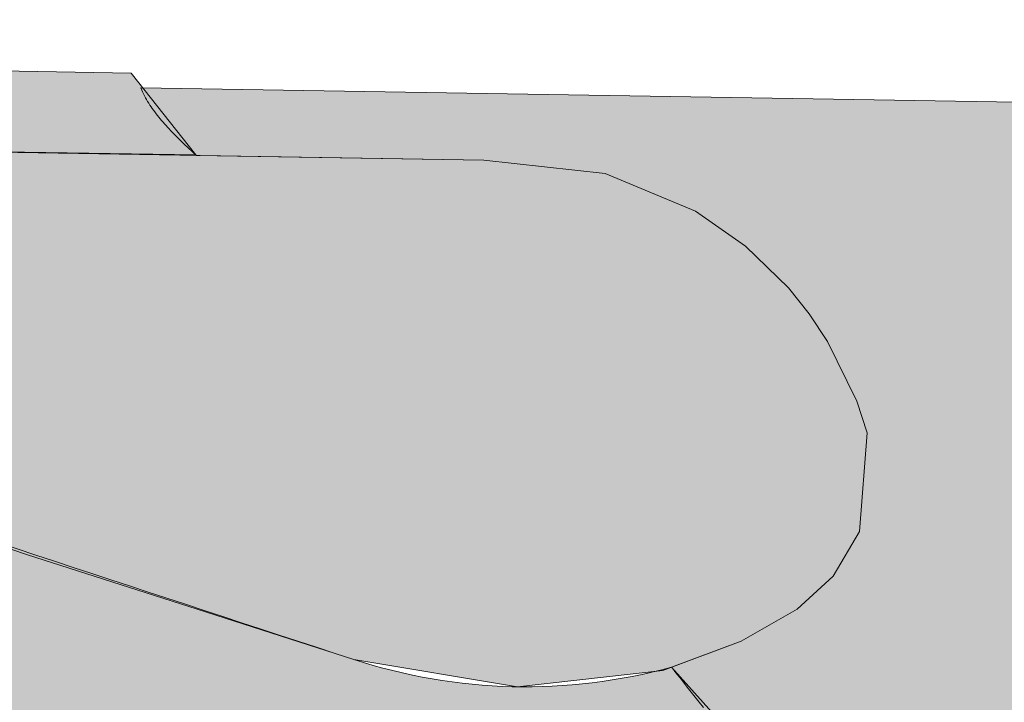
# Model space of a CAD drawing. Header units: metres. Extents: x 0 to 168310, y 0 to 462960.
# Tile 4 of 256: x 167497 to 167511, y 462561 to 462571. Entities that reach past the tile are written whole.
import ezdxf

# ---------------------------------------------------------------- set-up
doc = ezdxf.new("R2010")
doc.units = ezdxf.units.M
doc.header["$LTSCALE"] = 0.2
for name, color, linetype, lineweight in [('B_WE_GR_GRAS_BRM_RVA kruidenmengsel 2_B102-A', 141, 'Continuous', 18), ('B_WE_GR_GRAS_BRM_RVA kruidenmengsel 2_B102-G', 141, 'Continuous', 18), ('B_WE_GR_GRAS_BRM_RVA kruidenmengsel Barneveld_B116-A', 83, 'Continuous', 18), ('B_WE_GR_GRAS_BRM_RVA kruidenmengsel Barneveld_B116-G', 83, 'Continuous', 18)]:
    doc.layers.add(name, color=color, linetype=linetype, lineweight=lineweight)

msp = doc.modelspace()

# ---------------------------------------------------------------- hatches: boundary and pattern name
at = {"layer": 'B_WE_GR_GRAS_BRM_RVA kruidenmengsel 2_B102-A', "transparency": 33554687}
h = msp.add_hatch(color=256, dxfattribs=at)
h.dxf.hatch_style = 1
edge = h.paths.add_edge_path(flags=17)
edge.add_line((167509.3049804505, 462564.9887768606), (167509.1476611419, 462565.4632091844))
edge.add_line((167509.1476611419, 462565.4632091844), (167508.7100927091, 462566.3609297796))
edge.add_line((167508.7100927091, 462566.3609297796), (167508.4332994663, 462566.7771279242))
edge.add_line((167508.4332994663, 462566.7771279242), (167508.1206481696, 462567.1671081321))
edge.add_line((167508.1206481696, 462567.1671081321), (167507.4780079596, 462567.7912988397))
edge.add_line((167507.4780079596, 462567.7912988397), (167506.7234068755, 462568.3178244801))
edge.add_line((167506.7234068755, 462568.3178244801), (167505.3685128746, 462568.8848889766))
edge.add_line((167505.3685128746, 462568.8848889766), (167503.5459008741, 462569.0863919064))
edge.add_line((167503.5459008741, 462569.0863919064), (167489.2274193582, 462569.3198860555))
edge.add_arc((167489.181772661, 462568.0806942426), 1.24003224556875, 87.89041444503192, 191.1796843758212)
edge.add_arc((167489.9280163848, 462568.2281795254), 2.000710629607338, 191.1796843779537, 231.6467523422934)
edge.add_arc((167496.6407465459, 462576.7117486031), 12.81882925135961, 231.6467523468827, 251.6199140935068)
edge.add_line((167492.5987233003, 462564.5468634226), (167496.6686394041, 462563.1596437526))
edge.add_line((167496.6686394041, 462563.1596437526), (167499.2365045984, 462562.3407176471))
edge.add_line((167499.2365045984, 462562.3407176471), (167501.5903948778, 462561.5832550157))
edge.add_line((167501.5903948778, 462561.5832550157), (167504.0512690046, 462561.1733955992))
edge.add_line((167504.0512690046, 462561.1733955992), (167506.2322136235, 462561.4190361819))
edge.add_line((167506.2322136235, 462561.4190361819), (167507.412279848, 462561.8611363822))
edge.add_line((167507.412279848, 462561.8611363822), (167508.2503199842, 462562.341440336))
edge.add_line((167508.2503199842, 462562.341440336), (167508.7925795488, 462562.8340618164))
edge.add_line((167508.7925795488, 462562.8340618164), (167509.1876784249, 462563.5053751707))
edge.add_line((167509.1876784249, 462563.5053751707), (167509.3049804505, 462564.9887768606))
at = {"layer": 'B_WE_GR_GRAS_BRM_RVA kruidenmengsel Barneveld_B116-A', "transparency": 33554687}
h = msp.add_hatch(color=256, dxfattribs=at)
h.dxf.hatch_style = 1
edge = h.paths.add_edge_path()
edge.add_line((167481.014899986, 462559.899084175), (167484.3072779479, 462559.5675694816))
edge.add_line((167484.3072779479, 462559.5675694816), (167489.4513128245, 462558.9608945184))
edge.add_line((167489.4513128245, 462558.9608945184), (167496.0945360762, 462558.0161439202))
edge.add_line((167496.0945360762, 462558.0161439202), (167504.0317225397, 462556.6462548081))
edge.add_line((167504.0317225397, 462556.6462548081), (167511.0942658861, 462555.160110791))
edge.add_line((167511.0942658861, 462555.160110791), (167511.2522024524, 462556.0122746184))
edge.add_line((167511.2522024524, 462556.0122746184), (167506.3643003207, 462561.4685211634))
edge.add_arc((167504.1682338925, 462569.4683836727), 8.295812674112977, 251.8961812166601, 285.35030792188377, ccw=False)
edge.add_arc((168111.7240572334, 464427.8683093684), 1963.487456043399, 251.61991409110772, 251.8961812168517, ccw=False)
edge.add_arc((167496.6407465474, 462576.7117486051), 12.81882925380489, 231.6467523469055, 251.6199140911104, ccw=False)
edge.add_arc((167489.9280163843, 462568.2281795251), 2.000710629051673, 191.1796843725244, 231.6467523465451, ccw=False)
edge.add_arc((167489.181772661, 462568.0806942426), 1.24003224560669, 87.89041445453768, 191.179684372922, ccw=False)
edge.add_line((167489.227419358, 462569.3198860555), (167499.2136630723, 462569.1668947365))
edge.add_line((167499.2136630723, 462569.1668947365), (167498.2415632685, 462570.3930529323))
edge.add_line((167498.2415632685, 462570.3930529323), (167453.3124778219, 462571.1932674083))
edge.add_arc((167460.761595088, 462578.9436151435), 10.74975525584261, 226.1353672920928, 272.7814186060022)
edge.add_arc((167489.7470600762, 462634.3130293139), 71.97401848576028, 246.7044856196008, 256.0546013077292)
edge.add_arc((167450.1900718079, 462475.0120435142), 92.16482334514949, 72.20002437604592, 76.0546013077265, ccw=False)
edge.add_arc((167456.3634711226, 462494.2399591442), 71.97018052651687, 71.130259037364, 72.20002437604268, ccw=False)
edge.add_arc((167478.7941476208, 462559.8676816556), 2.615056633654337, 56.60934504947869, 71.1302590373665, ccw=False)
edge.add_arc((167479.452966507, 462560.8671876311), 1.417954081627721, 14.155427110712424, 56.609345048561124, ccw=False)
edge.add_arc((167474.7283563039, 462559.6755875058), 6.29051525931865, 2.0360989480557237, 14.15542711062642, ccw=False)
h = msp.add_hatch(color=256, dxfattribs=at)
h.dxf.hatch_style = 1
edge = h.paths.add_edge_path()
edge.add_line((167513.1633363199, 462566.3240037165), (167519.1437243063, 462564.6032683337))
edge.add_line((167519.1437243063, 462564.6032683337), (167519.2405032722, 462564.9396220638))
edge.add_arc((167522.8766272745, 462577.5769122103), 13.15000000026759, 215.4718189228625, 253.94790011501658, ccw=False)
edge.add_line((167512.1672535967, 462569.9459348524), (167498.3911555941, 462570.1705842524))
edge.add_line((167498.3911555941, 462570.1705842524), (167498.4033757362, 462570.1400535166))
edge.add_line((167498.4033757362, 462570.1400535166), (167498.416275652, 462570.1101228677))
edge.add_line((167498.416275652, 462570.1101228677), (167498.4298384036, 462570.0807549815))
edge.add_line((167498.4298384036, 462570.0807549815), (167498.4440470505, 462570.0519125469))
edge.add_line((167498.4440470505, 462570.0519125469), (167498.4588846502, 462570.023558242))
edge.add_line((167498.4588846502, 462570.023558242), (167498.4743342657, 462569.9956547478))
edge.add_line((167498.4743342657, 462569.9956547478), (167498.4903789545, 462569.968164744))
edge.add_line((167498.4903789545, 462569.968164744), (167498.5070017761, 462569.9410509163))
edge.add_line((167498.5070017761, 462569.9410509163), (167498.5241857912, 462569.914275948))
edge.add_line((167498.5241857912, 462569.914275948), (167498.5419140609, 462569.8878025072))
edge.add_line((167498.5419140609, 462569.8878025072), (167498.5601696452, 462569.8615932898))
edge.add_line((167498.5601696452, 462569.8615932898), (167498.5789355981, 462569.8356109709))
edge.add_line((167498.5789355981, 462569.8356109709), (167498.598194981, 462569.8098182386))
edge.add_line((167498.598194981, 462569.8098182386), (167498.6179308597, 462569.7841777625))
edge.add_line((167498.6179308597, 462569.7841777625), (167498.6381262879, 462569.7586522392))
edge.add_line((167498.6381262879, 462569.7586522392), (167498.6587643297, 462569.7332043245))
edge.add_line((167498.6587643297, 462569.7332043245), (167498.679828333, 462569.7077968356))
edge.add_line((167498.679828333, 462569.7077968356), (167498.7013154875, 462569.6823970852))
edge.add_line((167498.7013154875, 462569.6823970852), (167498.7232423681, 462569.6569788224))
edge.add_line((167498.7232423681, 462569.6569788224), (167498.7456269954, 462569.6315162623))
edge.add_line((167498.7456269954, 462569.6315162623), (167498.7684873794, 462569.6059836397))
edge.add_line((167498.7684873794, 462569.6059836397), (167498.7918415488, 462569.580355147))
edge.add_line((167498.7918415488, 462569.580355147), (167498.8157075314, 462569.5546050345))
edge.add_line((167498.8157075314, 462569.5546050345), (167498.840103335, 462569.5287075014))
edge.add_line((167498.840103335, 462569.5287075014), (167498.8650469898, 462569.5026367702))
edge.add_line((167498.8650469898, 462569.5026367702), (167498.890556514, 462569.4763670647))
edge.add_line((167498.890556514, 462569.4763670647), (167498.9166499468, 462569.4498726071))
edge.add_line((167498.9166499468, 462569.4498726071), (167498.9433452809, 462569.4231276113))
edge.add_line((167498.9433452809, 462569.4231276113), (167498.9706605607, 462569.3961062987))
edge.add_line((167498.9706605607, 462569.3961062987), (167498.9986137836, 462569.3687828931))
edge.add_line((167498.9986137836, 462569.3687828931), (167499.027222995, 462569.3411316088))
edge.add_line((167499.027222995, 462569.3411316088), (167499.0565062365, 462569.3131266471))
edge.add_line((167499.0565062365, 462569.3131266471), (167499.0864814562, 462569.2847422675))
edge.add_line((167499.0864814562, 462569.2847422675), (167499.1171667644, 462569.2559526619))
edge.add_line((167499.1171667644, 462569.2559526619), (167499.1485800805, 462569.2267320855))
edge.add_line((167499.1485800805, 462569.2267320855), (167499.1807395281, 462569.1970546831))
edge.add_line((167499.1807395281, 462569.1970546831), (167499.2136630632, 462569.1668947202))
edge.add_line((167499.2136630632, 462569.1668947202), (167499.2246931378, 462569.1568586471))
edge.add_line((167499.2246931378, 462569.1568586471), (167503.5459008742, 462569.0863919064))
edge.add_line((167503.5459008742, 462569.0863919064), (167505.3685128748, 462568.8848889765))
edge.add_line((167505.3685128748, 462568.8848889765), (167506.7234068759, 462568.3178244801))
edge.add_line((167506.7234068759, 462568.3178244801), (167507.4780079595, 462567.7912988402))
edge.add_line((167507.4780079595, 462567.7912988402), (167508.1206481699, 462567.1671081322))
edge.add_line((167508.1206481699, 462567.1671081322), (167508.4332994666, 462566.7771279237))
edge.add_line((167508.4332994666, 462566.7771279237), (167508.7100927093, 462566.3609297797))
edge.add_line((167508.7100927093, 462566.3609297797), (167509.147661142, 462565.4632091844))
edge.add_line((167509.147661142, 462565.4632091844), (167509.3049804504, 462564.9887768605))
edge.add_line((167509.3049804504, 462564.9887768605), (167509.1876784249, 462563.5053751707))
edge.add_line((167509.1876784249, 462563.5053751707), (167508.7925795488, 462562.8340618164))
edge.add_line((167508.7925795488, 462562.8340618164), (167508.2503199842, 462562.3414403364))
edge.add_line((167508.2503199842, 462562.3414403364), (167507.4122798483, 462561.8611363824))
edge.add_line((167507.4122798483, 462561.8611363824), (167506.3643003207, 462561.4685211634))
edge.add_line((167506.3643003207, 462561.4685211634), (167506.3772482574, 462561.4519650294))
edge.add_line((167506.3772482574, 462561.4519650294), (167506.4314660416, 462561.3828549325))
edge.add_line((167506.4314660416, 462561.3828549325), (167506.486915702, 462561.3123987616))
edge.add_line((167506.486915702, 462561.3123987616), (167506.5435707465, 462561.2406429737))
edge.add_line((167506.5435707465, 462561.2406429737), (167506.6014045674, 462561.1676341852))
edge.add_line((167506.6014045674, 462561.1676341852), (167506.6603905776, 462561.0934190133))
edge.add_line((167506.6603905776, 462561.0934190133), (167506.7205022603, 462561.0180440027))
edge.add_line((167506.7205022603, 462561.0180440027), (167506.7817129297, 462560.9415558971))
edge.add_line((167506.7817129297, 462560.9415558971), (167506.8439961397, 462560.8640011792))
edge.add_line((167506.8439961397, 462560.8640011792), (167506.907325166, 462560.785426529))
edge.add_line((167506.907325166, 462560.785426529), (167506.9716735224, 462560.7058784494))
edge.add_line((167506.9716735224, 462560.7058784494), (167507.0370145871, 462560.6254036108))
edge.add_line((167507.0370145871, 462560.6254036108), (167507.1033217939, 462560.544048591))
edge.add_line((167507.1033217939, 462560.544048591), (167507.1705685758, 462560.4618600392))
edge.add_line((167507.1705685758, 462560.4618600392), (167507.2387282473, 462560.3788845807))
edge.add_line((167507.2387282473, 462560.3788845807), (167507.3077743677, 462560.2951687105))
edge.add_line((167507.3077743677, 462560.2951687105), (167507.3776803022, 462560.2107590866))
edge.add_line((167507.3776803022, 462560.2107590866), (167507.4484194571, 462560.1257023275))
edge.add_line((167507.4484194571, 462560.1257023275), (167507.5199652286, 462560.040045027))
edge.add_line((167507.5199652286, 462560.040045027), (167507.5922910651, 462559.9538338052))
edge.add_line((167507.5922910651, 462559.9538338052), (167507.665370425, 462559.8671152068))
edge.add_line((167507.665370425, 462559.8671152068), (167507.739176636, 462559.7799359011))
edge.add_line((167507.739176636, 462559.7799359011), (167507.8136832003, 462559.6923424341))
edge.add_line((167507.8136832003, 462559.6923424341), (167507.8888634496, 462559.6043814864))
edge.add_line((167507.8888634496, 462559.6043814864), (167507.9646908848, 462559.5160995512))
edge.add_line((167507.9646908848, 462559.5160995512), (167508.0411366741, 462559.4275444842))
edge.add_line((167508.0411366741, 462559.4275444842), (167508.1181447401, 462559.3387779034))
edge.add_line((167508.1181447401, 462559.3387779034), (167508.1956407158, 462559.2498708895))
edge.add_line((167508.1956407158, 462559.2498708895), (167508.27354985, 462559.1608946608))
edge.add_line((167508.27354985, 462559.1608946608), (167508.3517975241, 462559.0719205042))
edge.add_line((167508.3517975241, 462559.0719205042), (167508.4303088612, 462558.9830196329))
edge.add_line((167508.4303088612, 462558.9830196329), (167508.5090092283, 462558.8942633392))
edge.add_line((167508.5090092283, 462558.8942633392), (167508.5878238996, 462558.8057227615))
edge.add_line((167508.5878238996, 462558.8057227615), (167508.6666781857, 462558.7174691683))
edge.add_line((167508.6666781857, 462558.7174691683), (167508.7454972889, 462558.6295738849))
edge.add_line((167508.7454972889, 462558.6295738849), (167508.8242065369, 462558.542108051))
edge.add_line((167508.8242065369, 462558.542108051), (167508.9027311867, 462558.4551429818))
edge.add_line((167508.9027311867, 462558.4551429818), (167508.9809964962, 462558.3687498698))
edge.add_line((167508.9809964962, 462558.3687498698), (167509.0589278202, 462558.2829999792))
edge.add_line((167509.0589278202, 462558.2829999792), (167509.1364503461, 462558.1979644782))
edge.add_line((167509.1364503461, 462558.1979644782), (167509.2134894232, 462558.1137147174))
edge.add_line((167509.2134894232, 462558.1137147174), (167509.2899702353, 462558.0303219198))
edge.add_line((167509.2899702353, 462558.0303219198), (167509.3658182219, 462557.9478571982))
edge.add_line((167509.3658182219, 462557.9478571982), (167509.4409585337, 462557.8663919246))
edge.add_line((167509.4409585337, 462557.8663919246), (167509.5153164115, 462557.7859973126))
edge.add_line((167509.5153164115, 462557.7859973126), (167509.5888172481, 462557.7067446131))
edge.add_line((167509.5888172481, 462557.7067446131), (167509.6613862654, 462557.6287050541))
edge.add_line((167509.6613862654, 462557.6287050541), (167509.7329487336, 462557.5519498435))
edge.add_line((167509.7329487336, 462557.5519498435), (167509.8034299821, 462557.4765501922))
edge.add_line((167509.8034299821, 462557.4765501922), (167509.872755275, 462557.402577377))
edge.add_line((167509.872755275, 462557.402577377), (167509.940849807, 462557.330102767))
edge.add_line((167509.940849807, 462557.330102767), (167510.00763891, 462557.2591973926))
edge.add_line((167510.00763891, 462557.2591973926), (167510.0730479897, 462557.1899325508))
edge.add_line((167510.0730479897, 462557.1899325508), (167510.1370019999, 462557.122379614))
edge.add_line((167510.1370019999, 462557.122379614), (167510.1994265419, 462557.056609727))
edge.add_line((167510.1994265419, 462557.056609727), (167510.2602468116, 462556.9926940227))
edge.add_line((167510.2602468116, 462556.9926940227), (167510.3193911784, 462556.9307011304))
edge.add_line((167510.3193911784, 462556.9307011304), (167510.3768514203, 462556.8706430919))
edge.add_line((167510.3768514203, 462556.8706430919), (167510.4326774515, 462556.812480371))
edge.add_line((167510.4326774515, 462556.812480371), (167510.4869213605, 462556.7561714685))
edge.add_line((167510.4869213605, 462556.7561714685), (167510.539635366, 462556.7016747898))
edge.add_line((167510.539635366, 462556.7016747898), (167510.5908715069, 462556.648948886))
edge.add_line((167510.5908715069, 462556.648948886), (167510.6406820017, 462556.5979521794))
edge.add_line((167510.6406820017, 462556.5979521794), (167510.6891188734, 462556.5486432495))
edge.add_line((167510.6891188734, 462556.5486432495), (167510.7362343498, 462556.5009804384))
edge.add_line((167510.7362343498, 462556.5009804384), (167510.7820805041, 462556.4549223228))
edge.add_line((167510.7820805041, 462556.4549223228), (167510.8267094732, 462556.4104273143))
edge.add_line((167510.8267094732, 462556.4104273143), (167510.8701734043, 462556.3674539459))
edge.add_line((167510.8701734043, 462556.3674539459), (167510.9125243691, 462556.3259606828))
edge.add_line((167510.9125243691, 462556.3259606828), (167510.9538145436, 462556.2859059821))
edge.add_line((167510.9538145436, 462556.2859059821), (167510.9940960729, 462556.2472483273))
edge.add_line((167510.9940960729, 462556.2472483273), (167511.0334210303, 462556.2099462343))
edge.add_line((167511.0334210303, 462556.2099462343), (167511.071841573, 462556.1739581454))
edge.add_line((167511.071841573, 462556.1739581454), (167511.1094098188, 462556.1392425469))
edge.add_line((167511.1094098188, 462556.1392425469), (167511.1461779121, 462556.105757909))
edge.add_line((167511.1461779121, 462556.105757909), (167511.182197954, 462556.073462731))
edge.add_line((167511.182197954, 462556.073462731), (167511.2175220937, 462556.0423154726))
edge.add_line((167511.2175220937, 462556.0423154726), (167511.2522024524, 462556.0122746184))
edge.add_line((167511.2522024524, 462556.0122746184), (167513.1633363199, 462566.3240037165))

# ---------------------------------------------------------------- linework, layer by layer
at = {"layer": 'B_WE_GR_GRAS_BRM_RVA kruidenmengsel 2_B102-G', "flags": 128}
msp.add_lwpolyline([(167509.3049804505, 462564.9887768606), (167509.1476611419, 462565.4632091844), (167508.7100927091, 462566.3609297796), (167508.4332994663, 462566.7771279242), (167508.1206481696, 462567.1671081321), (167507.4780079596, 462567.7912988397), (167506.7234068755, 462568.3178244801), (167505.3685128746, 462568.8848889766), (167503.5459008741, 462569.0863919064), (167489.2274193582, 462569.3198860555, 0.4838995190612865), (167487.9652713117, 462567.8402687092, 0.1784290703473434), (167488.6865592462, 462566.6592221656, 0.08737066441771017), (167492.5987233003, 462564.5468634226), (167496.6686394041, 462563.1596437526), (167499.2365045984, 462562.3407176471), (167501.5903948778, 462561.5832550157), (167504.0512690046, 462561.1733955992), (167506.2322136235, 462561.4190361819), (167507.412279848, 462561.8611363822), (167508.2503199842, 462562.341440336), (167508.7925795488, 462562.8340618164), (167509.1876784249, 462563.5053751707)], format="xyb", close=True, dxfattribs=at)
at = {"layer": 'B_WE_GR_GRAS_BRM_RVA kruidenmengsel Barneveld_B116-G', "flags": 128}
msp.add_lwpolyline([(167481.014899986, 462559.899084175), (167484.3072779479, 462559.5675694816), (167489.4513128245, 462558.9608945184), (167496.0945360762, 462558.0161439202), (167504.0317225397, 462556.6462548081), (167511.0942658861, 462555.160110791), (167511.2522024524, 462556.0122746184), (167506.3643003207, 462561.4685211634, -0.1470168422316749), (167501.5903948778, 462561.5832550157, -0.00120544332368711), (167492.5987233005, 462564.5468634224, -0.08737066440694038), (167488.6865592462, 462566.6592221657, -0.1784290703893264), (167487.9652713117, 462567.8402687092, -0.4838995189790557), (167489.227419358, 462569.3198860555), (167499.2136630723, 462569.1668947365), (167498.2415632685, 462570.3930529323), (167453.3124778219, 462571.1932674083, 0.2063896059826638), (167461.2832360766, 462568.2065238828, 0.0408202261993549), (167472.4015288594, 462564.4603852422, -0.01682035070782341), (167478.3643882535, 462562.7648927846, -0.004667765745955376), (167479.6399032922, 462562.3421954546, -0.06344436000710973), (167480.2333298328, 462562.0510908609, -0.1873884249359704), (167480.8278656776, 462561.2139527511, -0.05292989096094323)], format="xyb", close=True, dxfattribs=at)
msp.add_lwpolyline([(167512.1672535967, 462569.9459348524), (167498.3911555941, 462570.1705842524), (167498.4033757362, 462570.1400535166), (167498.416275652, 462570.1101228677), (167498.4298384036, 462570.0807549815), (167498.4440470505, 462570.0519125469), (167498.4588846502, 462570.023558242), (167498.4743342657, 462569.9956547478), (167498.4903789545, 462569.968164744), (167498.5070017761, 462569.9410509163), (167498.5241857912, 462569.914275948), (167498.5419140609, 462569.8878025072), (167498.5601696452, 462569.8615932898), (167498.5789355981, 462569.8356109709), (167498.598194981, 462569.8098182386), (167498.6179308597, 462569.7841777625), (167498.6381262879, 462569.7586522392), (167498.6587643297, 462569.7332043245), (167498.679828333, 462569.7077968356), (167498.7013154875, 462569.6823970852), (167498.7232423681, 462569.6569788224), (167498.7456269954, 462569.6315162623), (167498.7684873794, 462569.6059836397), (167498.7918415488, 462569.580355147), (167498.8157075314, 462569.5546050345), (167498.840103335, 462569.5287075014), (167498.8650469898, 462569.5026367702), (167498.890556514, 462569.4763670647), (167498.9166499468, 462569.4498726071), (167498.9433452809, 462569.4231276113), (167498.9706605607, 462569.3961062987), (167498.9986137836, 462569.3687828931), (167499.027222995, 462569.3411316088), (167499.0565062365, 462569.3131266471), (167499.0864814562, 462569.2847422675), (167499.1171667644, 462569.2559526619), (167499.1485800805, 462569.2267320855), (167499.1807395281, 462569.1970546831), (167499.2136630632, 462569.1668947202), (167499.2246931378, 462569.1568586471), (167503.5459008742, 462569.0863919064), (167505.3685128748, 462568.8848889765), (167506.7234068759, 462568.3178244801), (167507.4780079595, 462567.7912988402), (167508.1206481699, 462567.1671081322), (167508.4332994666, 462566.7771279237), (167508.7100927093, 462566.3609297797), (167509.147661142, 462565.4632091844), (167509.3049804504, 462564.9887768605), (167509.1876784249, 462563.5053751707), (167508.7925795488, 462562.8340618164), (167508.2503199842, 462562.3414403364), (167507.4122798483, 462561.8611363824), (167506.3643003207, 462561.4685211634), (167506.3772482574, 462561.4519650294), (167506.4314660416, 462561.3828549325), (167506.486915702, 462561.3123987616), (167506.5435707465, 462561.2406429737), (167506.6014045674, 462561.1676341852), (167506.6603905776, 462561.0934190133), (167506.7205022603, 462561.0180440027), (167506.7817129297, 462560.9415558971), (167506.8439961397, 462560.8640011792)], dxfattribs=at)

doc.saveas('drawing.dxf')
